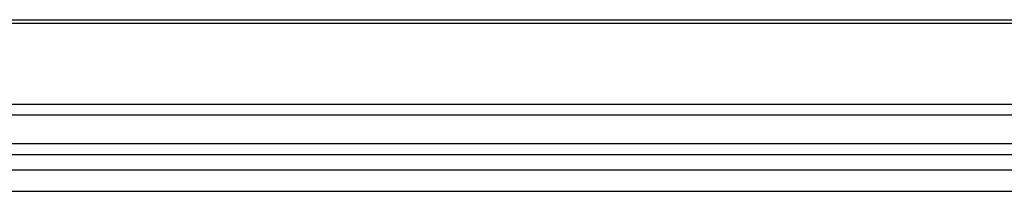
# Model space of a CAD drawing. Header units: inches. Extents: x 10 to 138, y 13 to 85.
# Tile 18 of 41: x 18.205 to 22.205, y 54.775 to 55.47. Entities that reach past the tile are written whole.
import ezdxf

# ---------------------------------------------------------------- set-up
doc = ezdxf.new("R2010")
doc.units = ezdxf.units.IN
doc.header["$MEASUREMENT"] = 0
doc.layers.add('Visible Edges(ANSI)', color=7, linetype='Continuous', lineweight=25)
doc.layers.add('Visible Tangent Edges(ANSI)', color=7, linetype='Continuous', lineweight=25)

msp = doc.modelspace()

# ---------------------------------------------------------------- linework, layer by layer
at = {"layer": 'Visible Edges(ANSI)'}
for p, q in [((13.83, 55.4698), (22.58, 55.4698)), ((26.121, 55.1265), (10.289, 55.1265)), ((26.121, 55.0831), (10.289, 55.0831)), ((26.133, 54.8606), (10.277, 54.8606))]:
    msp.add_line(p, q, dxfattribs=at)
at = {"layer": 'Visible Tangent Edges(ANSI)'}
for p, q in [((22.58, 55.4546), (13.83, 55.4546)), ((22.7325, 54.9671), (13.6774, 54.9671)), ((13.6774, 54.9239), (22.7325, 54.9239)), ((10.291, 54.7746), (26.119, 54.7746))]:
    msp.add_line(p, q, dxfattribs=at)

doc.saveas('drawing.dxf')
